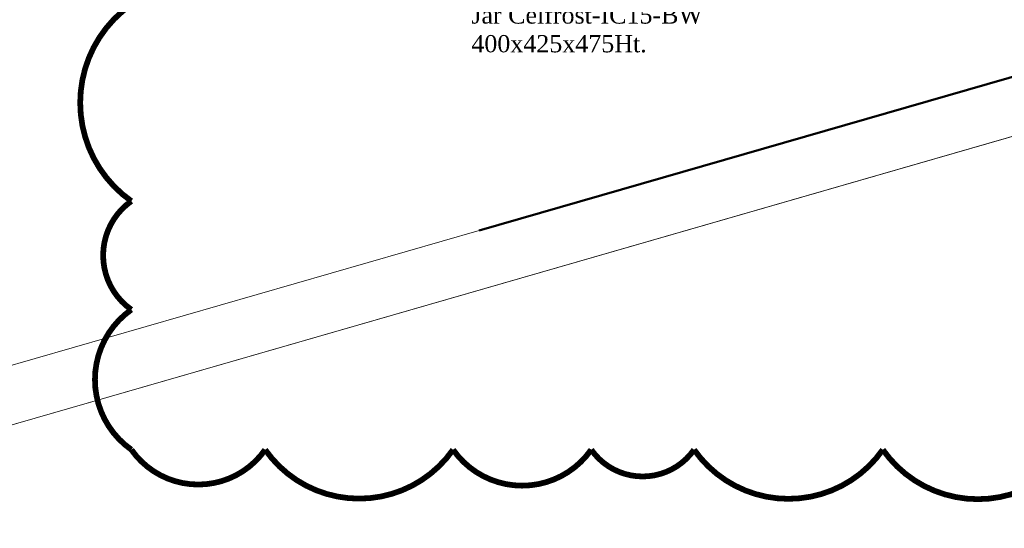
# Model space of a CAD drawing. Header units: millimetres. Extents: x 2950152 to 2989892, y -490837 to -470506.
# Tile 3 of 57: x 2970147 to 2972723, y -487728 to -486398. Entities that reach past the tile are written whole.
import ezdxf

# ---------------------------------------------------------------- set-up
doc = ezdxf.new("R2010")
doc.units = ezdxf.units.MM
doc.header["$LTSCALE"] = 1000
doc.header["$MEASUREMENT"] = 0
doc.linetypes.add('Hidden 2mm', pattern=[3, 2, -1])
doc.layers.get('0').update_dxf_attribs({"linetype": 'CONTINUOUS'})
doc.layers.add('A-DETL', color=1, linetype='CONTINUOUS', lineweight=15)
doc.layers.add('Wall New', color=1, linetype='CONTINUOUS', lineweight=50)
doc.layers.add('Equipment Name', color=7, linetype='CONTINUOUS')
doc.styles.add('style12', font='BOOKOSI.TTF')

msp = doc.modelspace()

# ---------------------------------------------------------------- linework, layer by layer
at = {"lineweight": -2}
msp.add_circle((2970013.8, -481719.3), 9117.6, dxfattribs=at)
at = {"layer": 'A-DETL', "linetype": 'Hidden 2mm', "ltscale": 30}
msp.add_lwpolyline([(2974623.3, -486162.3), (2965607.9, -488759.6), (2965565.6, -488615.7), (2965590.8, -484927.5), (2965951.9, -484805.7), (2965659.4, -482312.7), (2965586, -482312.2), (2965616.8, -474190.7), (2965554.7, -474043.9), (2971880.7, -471307, -0.433468), (2974633.2, -473078), (2974649.4, -482237.3), (2971418.2, -482237), (2971418.1, -483990.1), (2974623.3, -483990.4), (2974623.3, -484054.9)], format="xyb", dxfattribs=at)
for points in [[(2963436.1, -489385.3), (2974623.3, -486162.3), (2974623.4, -484914.8)], [(2971349.6, -486949.4), (2969625.7, -487446), (2969475.7, -487489.2), (2963436.1, -489229.2)]]:
    msp.add_lwpolyline(points, dxfattribs=at)
at = {"layer": 'Wall New'}
msp.add_line((2971349.6, -486949.4), (2974623.3, -486006.2), dxfattribs=at)
at = {"layer": 'Wall New', "const_width": 15}
msp.add_lwpolyline([(2974509.5, -487522.4, -0.520567), (2974117, -487522.4, -0.520567), (2973635.2, -487522.4, -0.520567), (2973251, -487522.4, -0.520567), (2972902.7, -487522.4, -0.520567), (2972405.4, -487522.4, -0.520567), (2971911.5, -487522.4, -0.520567), (2971642.4, -487522.4, -0.520567), (2971280.9, -487522.4, -0.520567), (2970789.2, -487522.4, -0.520567), (2970439.1, -487522.4, -0.520567), (2970439.1, -487156.3, -0.520567), (2970439.1, -486872.6, -0.520567), (2970439.1, -486358.3, -0.520567), (2970439.1, -485918.9, -0.520567), (2970439.1, -485473.2, -0.520567), (2970439.1, -485154.2, -0.520567), (2970439.1, -484643, -0.520567), (2970439.1, -484345.9, -0.520567), (2970439.1, -484022.1, -0.520567), (2970439.1, -483746.9, -0.520567)], format="xyb", dxfattribs=at)

# ---------------------------------------------------------------- texts
at = {"layer": 'Equipment Name', "color": 0, "insert": (2971328.8, -486213.5, 0.5), "char_height": 45, "width": 690.218, "attachment_point": 1, "style": 'style12'}
msp.add_mtext('Table Top Ice Cube Machine With Bubble Jar Celfrost-IC15-BW\\P400x425x475Ht.', dxfattribs=at)

doc.saveas('drawing.dxf')
